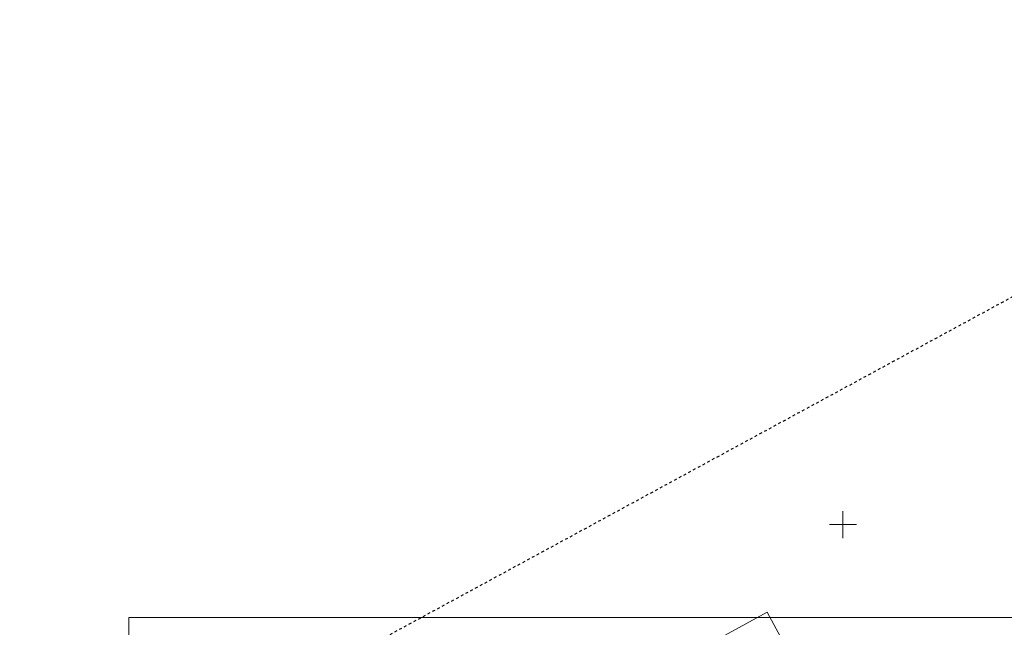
# Model space of a CAD drawing. Header units: metres. Extents: x 7437397 to 7437781, y 5556608 to 5556944.
# Tile 22 of 58: x 7437397 to 7437580, y 5556831 to 5556944. Entities that reach past the tile are written whole.
import ezdxf

# ---------------------------------------------------------------- set-up
doc = ezdxf.new("R2010")
doc.units = ezdxf.units.M
doc.header["$MEASUREMENT"] = 0
doc.linetypes.add('PTRW01_01-500', pattern=[1, 0.5, -0.5])
for name, color, linetype, lineweight in [('_TABELKA', 7, 'Continuous', 15), ('Warstwa 2', 250, 'Continuous', 5), ('Warstwa 3', 250, 'Continuous', 5)]:
    doc.layers.add(name, color=color, linetype=linetype, lineweight=lineweight)

msp = doc.modelspace()

# ---------------------------------------------------------------- linework, layer by layer
at = {"layer": '_TABELKA', "color": 7}
msp.add_lwpolyline([(7437781.26, 5556832.78), (7437417.54, 5556832.78), (7437417.54, 5556622.78), (7437781.26, 5556622.78)], close=True, dxfattribs=at)
at = {"layer": 'Defpoints', "color": 6, "linetype": 'Continuous', "lineweight": 0}
for p, q in [((7437535.95, 5556833.74), (7437464.47, 5556794.98)), ((7437557.1, 5556794.72), (7437535.95, 5556833.74))]:
    msp.add_line(p, q, dxfattribs=at)
at = {"layer": 'Warstwa 2', "color": 5, "linetype": 'PTRW01_01-500', "lineweight": 30, "flags": 128}
msp.add_lwpolyline([(7437497.38, 5556607.75), (7437776.31, 5556758.98), (7437676.21, 5556943.59), (7437397.29, 5556792.36), (7437497.38, 5556607.75)], close=True, dxfattribs=at)
at = {"layer": 'Warstwa 3', "color": 7, "linetype": 'Continuous', "lineweight": 0}
for p, q in [((7437550, 5556852.5), (7437550, 5556847.5)), ((7437547.5, 5556850), (7437552.5, 5556850))]:
    msp.add_line(p, q, dxfattribs=at)

doc.saveas('drawing.dxf')
